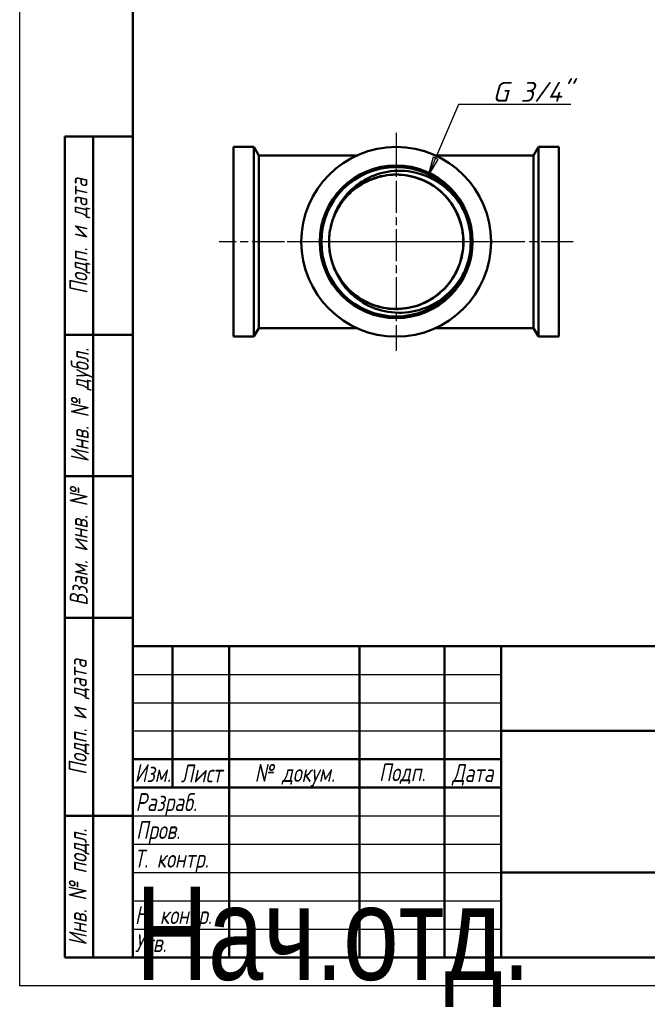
# Model space of a CAD drawing. Header units: millimetres. Extents: x -72 to 688, y -69 to 356.
# Tile 1 of 6: x 0 to 111, y -3 to 171. Entities that reach past the tile are written whole.
import ezdxf
from ezdxf.enums import TextEntityAlignment as Align

# ---------------------------------------------------------------- set-up
doc = ezdxf.new("R2018")
doc.units = ezdxf.units.MM
doc.linetypes.add('CHAIN', pattern=[0.7087, 0.4724, -0.0591, 0.1181, -0.0591])
for name, color, linetype, lineweight in [('Видимые тонкие (ГОСТ)', 7, 'Continuous', 35), ('Видимый контур (ГОСТ)', 7, 'Continuous', 50), ('Заголовок (ГОСТ)', 7, 'Continuous', 50), ('Кромка (ГОСТ)', 7, 'Continuous', 50), ('Маркер центра (ГОСТ)', 7, 'Continuous', 25), ('Обозначение (ГОСТ)', 7, 'Continuous', 25), ('Осевая линия (ГОСТ)', 7, 'Continuous', 25), ('Размер (ГОСТ)', 7, 'Continuous', 25), ('Эскизная геометрия (ГОСТ)', 7, 'Continuous', 50)]:
    doc.layers.add(name, color=color, linetype=linetype, lineweight=lineweight)
doc.styles.get("Standard").update_dxf_attribs({"font": 'GOST Common Italic.ttf'})
doc.styles.add('Альтернативный текст (ГОСТ)', font='txt', dxfattribs={"width": 0.8})
doc.styles.add('Обычный текст (ГОСТ)', font='GOST Common Italic.ttf')
doc.dimstyles.new('Обычный (ГОСТ)', dxfattribs={"dimtxt": 3.5, "dimasz": 3.5, "dimexe": 1, "dimexo": 0, "dimgap": 0.5, "dimtad": 1, "dimrnd": 1e-08, "dimtxsty": 'Обычный текст (ГОСТ)', "dimblk": 'Filled-1', "dimcen": 0.09, "dimdle": 15, "dimclrd": 256, "dimclre": 256, "dimclrt": 256, "dimazin": 2, "dimtfac": 0.714286, "dimtdec": 3, "dimtmove": 0, "dimatfit": 3, "dimfxl": 1, "dimtolj": 1, "dimlwd": 25, "dimlwe": 25, "dimarcsym": 0})

# ---------------------------------------------------------------- blocks, each defined once
blk = doc.blocks.new('ГОСТ - Доп. графы 1')
at = {"layer": 'Эскизная геометрия (ГОСТ)'}
for p, q in [((-12, 0), (-12, 145)), ((-12, 145), (0, 145)), ((-7, 145), (-7, 0)), ((-12, 110), (-7, 110)), ((-7, 110), (0, 110)), ((-12, 85), (-7, 85)), ((-7, 85), (0, 85)), ((-12, 60), (-7, 60)), ((-7, 60), (0, 60)), ((-12, 25), (-7, 25)), ((-7, 25), (0, 25)), ((0, 0), (-12, 0))]:
    blk.add_line(p, q, dxfattribs=at)
at = {"layer": 'Обозначение (ГОСТ)', "char_height": 3.17, "attachment_point": 5, "rotation": 90, "style": 'Альтернативный текст (ГОСТ)'}
for s, insert, width in [('\\fGOST Common|b0|i1;\\H3.1700;Подп. и дата', (-9.37, 127.41), 34.7679), ('\\fGOST Common|b0|i1;\\H3.1700;Инв. № дубл.', (-8.95, 97.55), 24.8438), ('\\fGOST Common|b0|i1;\\H3.1700;Взам. инв. №', (-9.58, 72.53), 24.8669), ('\\fGOST Common|b0|i1;\\H3.1700;Подп. и дата', (-9.5, 42.47), 35.1486), ('\\fGOST Common|b0|i1;\\H3.1700;Инв. № подл.', (-9.5, 12.41), 24.9618)]:
    blk.add_mtext(s, dxfattribs=dict(at, insert=insert, width=width))
at = {"layer": 'Обозначение (ГОСТ)', "lineweight": 30, "width": 0.8, "flags": 17}
for tag, p in [('Подп._и_дата_2', (-3.53, 127.51)), ('Инв._номер_дубликата', (-3.41, 97.47)), ('Взамен_инв._номера', (-3.46, 72.53)), ('Подп._и_дата_1', (-3.42, 42.35)), ('ИНВЕНТАРНЫЙ_НОМЕР', (-3.33, 12.68))]:
    blk.add_attdef(tag, text='', height=3.17, rotation=90, dxfattribs=at).set_placement(p, align=Align.MIDDLE_CENTER)
blk = doc.blocks.new('Основные надписи ГОСТ - Форма 1')
at = {"layer": 'Заголовок (ГОСТ)'}
for p, q in [((0, 55), (185, 55)), ((0, 0), (0, 55)), ((0, 0), (0, 55)), ((7, 55), (7, 30)), ((17, 55), (17, 0)), ((40, 55), (40, 0)), ((55, 55), (55, 0)), ((65, 55), (65, 0)), ((65, 40), (185, 40)), ((0, 35), (65, 35)), ((0, 30), (65, 30)), ((65, 15), (185, 15)), ((185, 0), (0, 0))]:
    blk.add_line(p, q, dxfattribs=at)
at = {"layer": 'Заголовок (ГОСТ)', "linetype": 'Continuous', "lineweight": 25}
for p, q in [((0, 50), (65, 50)), ((0, 45), (65, 45)), ((0, 40), (65, 40)), ((0, 25), (65, 25)), ((0, 20), (65, 20)), ((0, 15), (65, 15)), ((0, 10), (65, 10)), ((0, 5), (65, 5))]:
    blk.add_line(p, q, dxfattribs=at)
at = {"layer": 'Заголовок (ГОСТ)', "char_height": 3.17, "style": 'Альтернативный текст (ГОСТ)'}
for s, insert, width, attachment_point in [('\\fGOST Common|b0|i1;\\H3.1700;Изм.', (3.5, 32.56), 6.9635, 5), ('\\fGOST Common|b0|i1;\\H3.1700;Лист', (12.1, 32.5), 10.0029, 5), ('\\A0;\\fGOST Common|b0|i1;\\H3.1700;№ докум.', (28.58, 32.16), 22.9069, 5), ('\\fGOST Common|b0|i1;\\H3.1700;Подп.', (47.56, 32.45), 14.879, 5), ('\\fGOST Common|b0|i1;\\H3.1700;Дата', (60.02, 32.24), 9.9614, 5), ('\\fGOST Common|b0|i1;\\H3.1700;Разраб.', (0.47, 27), 16.9971, 4), ('\\fGOST Common|b0|i1;\\H3.1700;Пров.', (0.56, 22.08), 17.0192, 4), ('\\A0;\\fGOST Common|b0|i1;\\H3.1700;Т. контр.', (0.23, 17.01), 16.9554, 4), ('\\fGOST Common|b0|i1;\\H3.1700;Н. контр.', (0.36, 7.05), 16.9999, 4), ('\\fGOST Common|b0|i1;\\H3.1700;Утв.', (0.34, 2.52), 17.0083, 4)]:
    blk.add_mtext(s, dxfattribs=dict(at, insert=insert, width=width, attachment_point=attachment_point))
at = {"layer": 'Заголовок (ГОСТ)', "lineweight": 30, "flags": 104}
for tag, height, width, p in [('Изм1', 2.89, 0.7, (3.51, 52.52)), ('Лист1', 2.89, 0.7, (12.03, 52.52)), ('Докум1', 2.89, 0.7, (28.54, 52.48)), ('Изм2', 2.89, 0.7, (3.5, 47.52)), ('Лист2', 2.89, 0.7, (12.01, 47.5)), ('Докум2', 2.89, 0.7, (28.53, 47.5)), ('Изм3', 2.89, 0.7, (3.5, 42.5)), ('Лист3', 2.89, 0.7, (12.01, 42.51)), ('Докум3', 2.89, 0.7, (28.51, 42.48)), ('Изм4', 2.89, 0.7, (3.51, 37.5)), ('Лист4', 2.89, 0.7, (12, 37.53)), ('Докум4', 2.89, 0.7, (28.51, 37.52)), ('НАИМЕНОВАНИЕ', 5, 0.8, (100.03, 29.98)), ('Литера', 3.5, 0.8, (137.52, 27.25)), ('Литера2', 3.5, 0.8, (142.51, 27.22)), ('Литера3', 3.5, 0.8, (147.52, 27.21)), ('Масса', 3.5, 0.8, (158.47, 27.53)), ('Масштаб', 3.5, 0.8, (176, 27.6)), ('Тип_документа', 3.17, 0.8, (100.08, 17.56)), ('Листов', 3.17, 0.8, (177.46, 17.58)), ('Материал_Класс', 3.5, 0.9, (100, 7.5))]:
    blk.add_attdef(tag, text='', height=height, dxfattribs=dict(at, width=width)).set_placement(p, align=Align.MIDDLE_CENTER)
for tag, height, width, p in [('Подп1', 2.89, 0.7, (40.01, 52.51)), ('Дата1', 2, 0.7, (55.01, 52.51)), ('Подп2', 2.89, 0.7, (40.01, 47.5)), ('Дата2', 2, 0.7, (55.01, 47.49)), ('Подп3', 2.89, 0.7, (40.01, 42.51)), ('Дата3', 2, 0.7, (55.02, 42.52)), ('Подп4', 2.89, 0.7, (40.01, 37.51)), ('Дата4', 2, 0.7, (55.02, 37.51)), ('АВТОР', 3.17, 0.8, (17.41, 27.49)), ('Разработал_Подп.', 2.89, 0.7, (40.05, 27.51)), ('ДАТА_СОЗДАНИЯ', 2, 0.7, (55.01, 27.51)), ('ПРОВЕРИЛ', 3.17, 0.8, (17.41, 22.53)), ('Проверил_Подп.', 2.89, 0.7, (40.05, 22.52)), ('ДАТА_ПРОВЕРКИ', 2, 0.7, (55.02, 22.51)), ('ТЕХНОЛОГ', 3.17, 0.8, (17.33, 17.54)), ('Технолог_Подп.', 2.89, 0.7, (40.05, 17.51)), ('Технолог_Дата', 2, 0.7, (55.01, 17.5)), ('НАЧ._ОТДЕЛА', 3.17, 0.8, (17.46, 12.45)), ('Руководитель_Подп.', 2.89, 0.7, (40.01, 12.5)), ('Должность_руководителя', 3.17, 0.8, (0.52, 12.51)), ('Руководитель_Дата', 2, 0.7, (55.01, 12.51)), ('НОРМОКОНТРОЛЬ', 3.17, 0.8, (17.37, 7.48)), ('Нормоконтроль_Подп.', 2.89, 0.7, (40.05, 7.52)), ('ДАТА_НОРМОКОНТРОЛЯ', 2, 0.7, (55.02, 7.51)), ('УТВЕРДИЛ', 3.17, 0.8, (17.4, 2.51)), ('Утвердил_Подп.', 2.89, 0.7, (40.05, 2.51)), ('ДАТА_УТВЕРЖДЕНИЯ', 2, 0.7, (55.01, 2.5))]:
    blk.add_attdef(tag, text='', height=height, dxfattribs=dict(at, width=width)).set_placement(p, align=Align.MIDDLE_LEFT)
for tag, height, p in [('ОБОЗНАЧЕНИЕ', 5, (125.33, 47.56)), ('ОРГАНИЗАЦИЯ', 3.5, (160.02, 7.6))]:
    blk.add_attdef(tag, text='', height=height, dxfattribs=at).set_placement(p, align=Align.MIDDLE_CENTER)
at = {"layer": 'Заголовок (ГОСТ)', "lineweight": 30, "width": 0.9, "flags": 104}
for tag, p in [('Материал_Наим.', (133.71, 9.75)), ('Материал_ГОСТ', (134.04, 4.06))]:
    blk.add_attdef(tag, text='', height=3.5, dxfattribs=at).set_placement(p, align=Align.MIDDLE_RIGHT)
blk = doc.blocks.new('Рамки ГОСТ_ граница 297x210')
at = {"layer": 'Кромка (ГОСТ)', "lineweight": 25}
for p, q in [((0, 0), (0, 297)), ((210, 0), (0, 0))]:
    blk.add_line(p, q, dxfattribs=at)
at = {"layer": 'Кромка (ГОСТ)'}
for p, q in [((20, 292), (20, 5)), ((20, 5), (205, 5))]:
    blk.add_line(p, q, dxfattribs=at)
blk = doc.blocks.new('Filled-1')
at = {"color": 0}
for p, q in [((0, 0), (-1, 0.143)), ((-1, 0.143), (-1, -0.143)), ((-1, 0), (0, 0)), ((-1, -0.143), (0, 0))]:
    blk.add_line(p, q, dxfattribs=at)
at = {"color": 0, "flags": 128}
blk.add_lwpolyline([(-1, -0.143), (0, 0), (-1, 0.143), (-1, -0.143)], dxfattribs=at)
at = {"color": 0}
blk.add_solid([(-1, -0.143), (0, 0), (-1, 0.143), (-1, -0.143)], dxfattribs=at)
blk = doc.blocks.new('*D11')
at = {"layer": 'Defpoints', "color": 0, "linetype": 'Continuous', "transparency": 16777216}
for p in [(72.08, 142.94), (67.16, 131.44)]:
    blk.add_point(p, dxfattribs=at)
at = {"layer": 'Размер (ГОСТ)', "linetype": 'Continuous', "lineweight": 25, "transparency": 16777216}
for p, q in [((77.52, 155.64), (73.46, 146.16)), ((97.33, 155.64), (77.52, 155.64))]:
    blk.add_line(p, q, dxfattribs=at)
at = {"layer": 'Размер (ГОСТ)', "linetype": 'Continuous', "lineweight": 25, "transparency": 16777216, "xscale": 3.5, "yscale": 3.5, "zscale": 3.5, "rotation": 246.8168819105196}
blk.add_blockref('Filled-1', (72.08, 142.94), dxfattribs=at)
at = {"layer": 'Размер (ГОСТ)', "linetype": 'Continuous', "lineweight": 25, "transparency": 16777216, "insert": (81.36, 159.64), "char_height": 3.5, "attachment_point": 1, "style": 'Обычный текст (ГОСТ)'}
blk.add_mtext('\\A1; \\fGOST Common|b0|i1;\\H3.5000;G 3/4"', dxfattribs=at)

msp = doc.modelspace()

# ---------------------------------------------------------------- linework, layer by layer
at = {"layer": 'Видимые тонкие (ГОСТ)'}
for points, knots in [([(56.1388, 137.3779), (57.5804, 139.8759), (59.9577, 141.819), (62.6926, 142.7347), (65.4264, 143.65), (68.493, 143.5307), (71.1474, 142.4057), (73.8007, 141.2811), (76.0185, 139.1617), (77.2622, 136.5621), (78.5054, 133.9635), (78.7643, 130.9081), (77.976, 128.1374), (77.188, 125.3677), (75.3606, 122.907), (72.937, 121.3519), (70.5143, 119.7974), (67.5173, 119.1616), (64.6721, 119.5986), (61.8279, 120.0354), (59.1607, 121.5403), (57.3163, 123.7489), (56.8905, 124.2587), (56.5095, 124.8049), (56.1761, 125.379)], [0.52343247, 0.52343247, 0.52343247, 0.52343247, 1.24769834, 1.24769834, 1.24769834, 1.97167454, 1.97167454, 1.97167454, 2.69536612, 2.69536612, 2.69536612, 3.41877813, 3.41877813, 3.41877813, 4.14191557, 4.14191557, 4.14191557, 4.86478346, 4.86478346, 4.86478346, 5.58738678, 5.58738678, 5.58738678, 5.75418181, 5.75418181, 5.75418181, 5.75418181]), ([(77.8227, 137.9862), (79.3747, 135.312), (79.9367, 132.0777), (79.3777, 129.0367), (79.1103, 127.582), (78.5875, 126.1772), (77.8519, 124.8943)], [2.61572767, 2.61572767, 2.61572767, 2.61572767, 3.32338342, 3.32338342, 3.32338342, 3.66188661, 3.66188661, 3.66188661, 3.66188661])]:
    msp.add_open_spline(points, degree=3, knots=knots, dxfattribs=at)
at = {"layer": 'Видимый контур (ГОСТ)'}
for p, q in [((37.7356, 148.1565), (37.7356, 114.6565)), ((41.3696, 148.1565), (37.7356, 148.1565)), ((41.3696, 148.1565), (41.3696, 114.6565)), ((42.2356, 146.6565), (41.3696, 148.1565)), ((90.7356, 146.6565), (91.6016, 148.1565)), ((91.6016, 148.1565), (91.6016, 114.6565)), ((95.2356, 148.1565), (91.6016, 148.1565)), ((95.2356, 148.1565), (95.2356, 114.6565)), ((42.2356, 146.6565), (42.2356, 116.1565)), ((59.5574, 146.6565), (42.2356, 146.6565)), ((90.7356, 146.6565), (73.4138, 146.6565)), ((90.7356, 146.6565), (90.7356, 116.1565)), ((42.2356, 116.1565), (41.3696, 114.6565)), ((59.5574, 116.1565), (42.2356, 116.1565)), ((90.7356, 116.1565), (73.4138, 116.1565)), ((90.7356, 116.1565), (91.6016, 114.6565)), ((41.3696, 114.6565), (37.7356, 114.6565)), ((95.2356, 114.6565), (91.6016, 114.6565))]:
    msp.add_line(p, q, dxfattribs=at)
for radius in [16.75, 13.5, 13.2, 13.2]:
    msp.add_circle((66.4856, 131.4065), radius, dxfattribs=at)
msp.add_arc((66.4856, 131.4065), 11.8548, 178.476614, 181.842582, dxfattribs=at)
for points, knots in [([(54.6446, 131.0251), (54.6804, 129.8652), (54.8832, 128.7107), (55.2548, 127.611), (56.1928, 124.8357), (58.1993, 122.4368), (60.7652, 121.0232), (63.2721, 119.6421), (66.2887, 119.2127), (69.0815, 119.8394), (71.8665, 120.4644), (74.4042, 122.134), (76.0805, 124.4442), (77.753, 126.749), (78.5535, 129.6711), (78.2892, 132.5065), (78.0122, 135.4791), (76.5633, 138.3267), (74.3234, 140.3006), (72.1814, 142.1882), (69.3389, 143.2617), (66.4839, 143.2613), (63.6412, 143.2608), (60.8111, 142.1961), (58.6731, 140.3227), (56.5339, 138.4484), (55.1062, 135.7808), (54.7332, 132.9612), (54.6788, 132.5501), (54.646, 132.1362), (54.635, 131.7216)], [-6.25102619, -6.25102619, -6.25102619, -6.25102619, -5.95728171, -5.95728171, -5.95728171, -5.21594501, -5.21594501, -5.21594501, -4.49162689, -4.49162689, -4.49162689, -3.76930559, -3.76930559, -3.76930559, -3.04866795, -3.04866795, -3.04866795, -2.29314799, -2.29314799, -2.29314799, -1.57065223, -1.57065223, -1.57065223, -0.85127885, -0.85127885, -0.85127885, -0.1315256, -0.1315256, -0.1315256, -0.02658809, -0.02658809, -0.02658809, -0.02658809]), ([(56.1388, 137.3779), (56.8585, 138.7706), (57.8455, 140.0079), (60.2565, 142.0569), (61.6641, 142.8408), (64.726, 143.8385), (66.354, 144.0326), (69.6215, 143.7891), (71.2287, 143.3431), (73.7421, 142.0859), (74.7024, 141.43), (76.4327, 139.8715), (77.1925, 138.9734), (77.8227, 137.9862)], [0, 0, 0, 0, 0.47030769, 0.47030769, 0.94887056, 0.94887056, 1.43568577, 1.43568577, 1.93075055, 1.93075055, 2.27751745, 2.27751745, 2.62825354, 2.62825354, 2.62825354, 2.62825354]), ([(77.8227, 137.9862), (78.1616, 137.4553), (78.6462, 136.5835), (79.4637, 134.1331), (79.6816, 132.7912), (79.6854, 131.4432)], [0, 0, 0, 0, 0.188954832, 0.188954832, 0.39443489, 0.39443489, 0.39443489, 0.39443489]), ([(54.635, 131.7216), (54.6633, 132.8285), (54.8397, 133.9235), (55.468, 136.0179), (55.8519, 136.8229), (56.1388, 137.3779)], [0.031125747, 0.031125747, 0.031125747, 0.031125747, 0.363821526, 0.363821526, 0.685775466, 0.685775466, 0.685775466, 0.685775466]), ([(56.1722, 125.3775), (55.8823, 125.9308), (55.494, 126.7335), (54.8539, 128.8243), (54.6714, 129.9184), (54.637, 131.0253)], [0, 0, 0, 0, 0.187398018, 0.187398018, 0.381123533, 0.381123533, 0.381123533, 0.381123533]), ([(79.6854, 131.4432), (79.6891, 130.0955), (79.4788, 128.7526), (78.675, 126.2975), (78.1952, 125.4228), (77.8591, 124.89)], [0, 0, 0, 0, 0.404335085, 0.404335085, 0.776289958, 0.776289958, 0.776289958, 0.776289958]), ([(77.8591, 124.89), (76.9568, 123.4591), (75.7858, 122.2166), (73.053, 120.2709), (71.5239, 119.5778), (68.3118, 118.828), (66.6624, 118.7684), (63.4617, 119.2853), (61.9397, 119.8464), (59.6374, 121.2566), (58.7859, 121.95), (57.3017, 123.5371), (56.6732, 124.4211), (56.1722, 125.3775)], [0, 0, 0, 0, 0.50750976, 0.50750976, 1.00675794, 1.00675794, 1.49774183, 1.49774183, 1.98045869, 1.98045869, 2.30890122, 2.30890122, 2.63336612, 2.63336612, 2.63336612, 2.63336612])]:
    msp.add_open_spline(points, degree=3, knots=knots, dxfattribs=at)
at = {"layer": 'Маркер центра (ГОСТ)', "linetype": 'CHAIN', "ltscale": 11.993792}
for p, q in [((66.4856, 150.6565), (66.4856, 112.1565)), ((85.7356, 131.4065), (47.2356, 131.4065))]:
    msp.add_line(p, q, dxfattribs=at)
at = {"layer": 'Осевая линия (ГОСТ)', "linetype": 'CHAIN', "ltscale": 11.993792}
msp.add_line((97.7356, 131.4065), (35.2356, 131.4065), dxfattribs=at)

# ---------------------------------------------------------------- block references
for name, p in [('Рамки ГОСТ_ граница 297x210', (0, 0)), ('ГОСТ - Доп. графы 1', (20, 5))]:
    msp.add_blockref(name, p)
ref = msp.add_blockref('Основные надписи ГОСТ - Форма 1', (20, 5))
lines = msp.add_mtext('\\W0.8000;Нач.отд.', dxfattribs={"layer": 'Заголовок (ГОСТ)', "insert": (20.5216, 17.5142), "char_height": 16.475961, "attachment_point": 1})
ref.add_attrib('Должность_руководителя', '', (20.5216, 17.5142), dxfattribs={"flags": 104}).embed_mtext(lines)
lines = msp.add_mtext('\\W0.8000;', dxfattribs={"layer": 'Заголовок (ГОСТ)', "insert": (37.4114, 32.4883), "char_height": 22.59262, "attachment_point": 1})
ref.add_attrib('АВТОР', '', (37.4114, 32.4883), dxfattribs={"flags": 104}).embed_mtext(lines)
lines = msp.add_mtext('\\W0.8000;', dxfattribs={"layer": 'Заголовок (ГОСТ)', "insert": (37.4083, 27.5258), "char_height": 22.55166, "attachment_point": 1})
ref.add_attrib('ПРОВЕРИЛ', '', (37.4083, 27.5258), dxfattribs={"flags": 104}).embed_mtext(lines)
lines = msp.add_mtext('\\W0.8000;', dxfattribs={"layer": 'Заголовок (ГОСТ)', "insert": (37.3337, 22.5428), "char_height": 22.67099, "attachment_point": 1})
ref.add_attrib('ТЕХНОЛОГ', '', (37.3337, 22.5428), dxfattribs={"flags": 104}).embed_mtext(lines)
lines = msp.add_mtext('\\W0.8000;', dxfattribs={"layer": 'Заголовок (ГОСТ)', "insert": (37.4616, 17.4456), "char_height": 22.55501, "attachment_point": 1})
ref.add_attrib('НАЧ._ОТДЕЛА', '', (37.4616, 17.4456), dxfattribs={"flags": 104}).embed_mtext(lines)
lines = msp.add_mtext('\\W0.8000;', dxfattribs={"layer": 'Заголовок (ГОСТ)', "insert": (37.3745, 12.4807), "char_height": 22.66902, "attachment_point": 1})
ref.add_attrib('НОРМОКОНТРОЛЬ', '', (37.3745, 12.4807), dxfattribs={"flags": 104}).embed_mtext(lines)
lines = msp.add_mtext('\\W0.8000;', dxfattribs={"layer": 'Заголовок (ГОСТ)', "insert": (37.4006, 7.5066), "char_height": 22.61295, "attachment_point": 1})
ref.add_attrib('УТВЕРДИЛ', '', (37.4006, 7.5066), dxfattribs={"flags": 104}).embed_mtext(lines)
lines = msp.add_mtext('\\W0.7000;', dxfattribs={"layer": 'Заголовок (ГОСТ)', "insert": (75.0121, 57.5134), "char_height": 9.98446, "attachment_point": 1})
ref.add_attrib('Дата1', '', (75.0121, 57.5134), dxfattribs={"flags": 104}).embed_mtext(lines)
lines = msp.add_mtext('\\W0.7000;', dxfattribs={"layer": 'Заголовок (ГОСТ)', "insert": (75.0121, 52.4908), "char_height": 9.98446, "attachment_point": 1})
ref.add_attrib('Дата2', '', (75.0121, 52.4908), dxfattribs={"flags": 104}).embed_mtext(lines)
lines = msp.add_mtext('\\W0.7000;', dxfattribs={"layer": 'Заголовок (ГОСТ)', "insert": (75.0232, 47.521), "char_height": 9.97116, "attachment_point": 1})
ref.add_attrib('Дата3', '', (75.0232, 47.521), dxfattribs={"flags": 104}).embed_mtext(lines)
lines = msp.add_mtext('\\W0.7000;', dxfattribs={"layer": 'Заголовок (ГОСТ)', "insert": (75.0232, 42.5092), "char_height": 9.98863, "attachment_point": 1})
ref.add_attrib('Дата4', '', (75.0232, 42.5092), dxfattribs={"flags": 104}).embed_mtext(lines)
lines = msp.add_mtext('\\W0.7000;', dxfattribs={"layer": 'Заголовок (ГОСТ)', "insert": (75.0086, 32.5112), "char_height": 9.98041, "attachment_point": 1})
ref.add_attrib('ДАТА_СОЗДАНИЯ', '', (75.0086, 32.5112), dxfattribs={"flags": 104}).embed_mtext(lines)
lines = msp.add_mtext('\\W0.7000;', dxfattribs={"layer": 'Заголовок (ГОСТ)', "insert": (75.022, 27.5095), "char_height": 9.95769, "attachment_point": 1})
ref.add_attrib('ДАТА_ПРОВЕРКИ', '', (75.022, 27.5095), dxfattribs={"flags": 104}).embed_mtext(lines)
lines = msp.add_mtext('\\W0.7000;', dxfattribs={"layer": 'Заголовок (ГОСТ)', "insert": (75.0148, 22.5028), "char_height": 9.98633, "attachment_point": 1})
ref.add_attrib('Технолог_Дата', '', (75.0148, 22.5028), dxfattribs={"flags": 104}).embed_mtext(lines)
lines = msp.add_mtext('\\W0.7000;', dxfattribs={"layer": 'Заголовок (ГОСТ)', "insert": (75.0101, 17.5095), "char_height": 9.99024, "attachment_point": 1})
ref.add_attrib('Руководитель_Дата', '', (75.0101, 17.5095), dxfattribs={"flags": 104}).embed_mtext(lines)
lines = msp.add_mtext('\\W0.7000;', dxfattribs={"layer": 'Заголовок (ГОСТ)', "insert": (75.0237, 12.5112), "char_height": 9.98246, "attachment_point": 1})
ref.add_attrib('ДАТА_НОРМОКОНТРОЛЯ', '', (75.0237, 12.5112), dxfattribs={"flags": 104}).embed_mtext(lines)
lines = msp.add_mtext('\\W0.7000;', dxfattribs={"layer": 'Заголовок (ГОСТ)', "insert": (75.0093, 7.4985), "char_height": 9.9968, "attachment_point": 1})
ref.add_attrib('ДАТА_УТВЕРЖДЕНИЯ', '', (75.0093, 7.4985), dxfattribs={"flags": 104}).embed_mtext(lines)
lines = msp.add_mtext('\\W0.7000;', dxfattribs={"layer": 'Заголовок (ГОСТ)', "insert": (60.0143, 57.5125), "char_height": 14.91999, "attachment_point": 1})
ref.add_attrib('Подп1', '', (60.0143, 57.5125), dxfattribs={"flags": 104}).embed_mtext(lines)
lines = msp.add_mtext('\\W0.7000;', dxfattribs={"layer": 'Заголовок (ГОСТ)', "insert": (60.0143, 52.5027), "char_height": 14.98562, "attachment_point": 1})
ref.add_attrib('Подп2', '', (60.0143, 52.5027), dxfattribs={"flags": 104}).embed_mtext(lines)
lines = msp.add_mtext('\\W0.7000;', dxfattribs={"layer": 'Заголовок (ГОСТ)', "insert": (60.0143, 47.5148), "char_height": 14.98562, "attachment_point": 1})
ref.add_attrib('Подп3', '', (60.0143, 47.5148), dxfattribs={"flags": 104}).embed_mtext(lines)
lines = msp.add_mtext('\\W0.7000;', dxfattribs={"layer": 'Заголовок (ГОСТ)', "insert": (60.0144, 42.5058), "char_height": 14.96586, "attachment_point": 1})
ref.add_attrib('Подп4', '', (60.0144, 42.5058), dxfattribs={"flags": 104}).embed_mtext(lines)
lines = msp.add_mtext('\\W0.7000;', dxfattribs={"layer": 'Заголовок (ГОСТ)', "insert": (60.045, 32.5144), "char_height": 14.95963, "attachment_point": 1})
ref.add_attrib('Разработал_Подп.', '', (60.045, 32.5144), dxfattribs={"flags": 104}).embed_mtext(lines)
lines = msp.add_mtext('\\W0.7000;', dxfattribs={"layer": 'Заголовок (ГОСТ)', "insert": (60.045, 27.5245), "char_height": 14.93971, "attachment_point": 1})
ref.add_attrib('Проверил_Подп.', '', (60.045, 27.5245), dxfattribs={"flags": 104}).embed_mtext(lines)
lines = msp.add_mtext('\\W0.7000;', dxfattribs={"layer": 'Заголовок (ГОСТ)', "insert": (60.045, 22.5148), "char_height": 14.93971, "attachment_point": 1})
ref.add_attrib('Технолог_Подп.', '', (60.045, 22.5148), dxfattribs={"flags": 104}).embed_mtext(lines)
lines = msp.add_mtext('\\W0.7000;', dxfattribs={"layer": 'Заголовок (ГОСТ)', "insert": (60.0052, 17.505), "char_height": 14.97955, "attachment_point": 1})
ref.add_attrib('Руководитель_Подп.', '', (60.0052, 17.505), dxfattribs={"flags": 104}).embed_mtext(lines)
lines = msp.add_mtext('\\W0.7000;', dxfattribs={"layer": 'Заголовок (ГОСТ)', "insert": (60.045, 12.5151), "char_height": 14.93971, "attachment_point": 1})
ref.add_attrib('Нормоконтроль_Подп.', '', (60.045, 12.5151), dxfattribs={"flags": 104}).embed_mtext(lines)
lines = msp.add_mtext('\\W0.7000;', dxfattribs={"layer": 'Заголовок (ГОСТ)', "insert": (60.045, 7.5053), "char_height": 14.95963, "attachment_point": 1})
ref.add_attrib('Утвердил_Подп.', '', (60.045, 7.5053), dxfattribs={"flags": 104}).embed_mtext(lines)
lines = msp.add_mtext('\\W0.7000;', dxfattribs={"layer": 'Заголовок (ГОСТ)', "insert": (48.5417, 57.4833), "char_height": 22.94698, "attachment_point": 1})
ref.add_attrib('Докум1', '', (48.5417, 57.4833), dxfattribs={"flags": 104}).embed_mtext(lines)
lines = msp.add_mtext('\\W0.7000;', dxfattribs={"layer": 'Заголовок (ГОСТ)', "insert": (48.526, 52.4968), "char_height": 22.97824, "attachment_point": 1})
ref.add_attrib('Докум2', '', (48.526, 52.4968), dxfattribs={"flags": 104}).embed_mtext(lines)
lines = msp.add_mtext('\\W0.7000;', dxfattribs={"layer": 'Заголовок (ГОСТ)', "insert": (48.5104, 47.4791), "char_height": 22.94698, "attachment_point": 1})
ref.add_attrib('Докум3', '', (48.5104, 47.4791), dxfattribs={"flags": 104}).embed_mtext(lines)
lines = msp.add_mtext('\\W0.7000;', dxfattribs={"layer": 'Заголовок (ГОСТ)', "insert": (48.5148, 42.5199), "char_height": 22.97406, "attachment_point": 1})
ref.add_attrib('Докум4', '', (48.5148, 42.5199), dxfattribs={"flags": 104}).embed_mtext(lines)
lines = msp.add_mtext('\\W0.7000;', dxfattribs={"layer": 'Заголовок (ГОСТ)', "insert": (32.0309, 57.5161), "char_height": 9.99314, "attachment_point": 1})
ref.add_attrib('Лист1', '', (32.0309, 57.5161), dxfattribs={"flags": 104}).embed_mtext(lines)
lines = msp.add_mtext('\\W0.7000;', dxfattribs={"layer": 'Заголовок (ГОСТ)', "insert": (32.012, 52.5044), "char_height": 9.97806, "attachment_point": 1})
ref.add_attrib('Лист2', '', (32.012, 52.5044), dxfattribs={"flags": 104}).embed_mtext(lines)
lines = msp.add_mtext('\\W0.7000;', dxfattribs={"layer": 'Заголовок (ГОСТ)', "insert": (32.012, 47.5076), "char_height": 9.97806, "attachment_point": 1})
ref.add_attrib('Лист3', '', (32.012, 47.5076), dxfattribs={"flags": 104}).embed_mtext(lines)
lines = msp.add_mtext('\\W0.7000;', dxfattribs={"layer": 'Заголовок (ГОСТ)', "insert": (32.0042, 42.5264), "char_height": 9.99358, "attachment_point": 1})
ref.add_attrib('Лист4', '', (32.0042, 42.5264), dxfattribs={"flags": 104}).embed_mtext(lines)
lines = msp.add_mtext('\\W0.7000;', dxfattribs={"layer": 'Заголовок (ГОСТ)', "insert": (23.5126, 57.5165), "char_height": 7.004, "attachment_point": 1})
ref.add_attrib('Изм1', '', (23.5126, 57.5165), dxfattribs={"flags": 104}).embed_mtext(lines)
lines = msp.add_mtext('\\W0.7000;', dxfattribs={"layer": 'Заголовок (ГОСТ)', "insert": (23.5044, 52.5206), "char_height": 6.98767, "attachment_point": 1})
ref.add_attrib('Изм2', '', (23.5044, 52.5206), dxfattribs={"flags": 104}).embed_mtext(lines)
lines = msp.add_mtext('\\W0.7000;', dxfattribs={"layer": 'Заголовок (ГОСТ)', "insert": (23.5044, 47.5003), "char_height": 7.02032, "attachment_point": 1})
ref.add_attrib('Изм3', '', (23.5044, 47.5003), dxfattribs={"flags": 104}).embed_mtext(lines)
lines = msp.add_mtext('\\W0.7000;', dxfattribs={"layer": 'Заголовок (ГОСТ)', "insert": (23.5126, 42.5044), "char_height": 7.004, "attachment_point": 1})
ref.add_attrib('Изм4', '', (23.5126, 42.5044), dxfattribs={"flags": 104}).embed_mtext(lines)

# ---------------------------------------------------------------- dimensions: what is measured, and where the dimension line sits
at = {"layer": 'Размер (ГОСТ)', "linetype": 'Continuous', "lineweight": 25}
dim = msp.add_radius_dim(center=(67.1558, 131.4394), mpoint=(72.0829, 142.9445), text=' \\fGOST Common|b0|i1;\\H3.5000;G 3/4"', dimstyle='Обычный (ГОСТ)', override={"dimgap": 0.5, "dimtih": 1, "dimtoh": 1, "dimdec": 2, "dimlfac": 1, "dimcen": 0, "dimtol": 0, "dimlim": 0, "dimtp": 0, "dimtm": 0, "dimtdec": 3, "dimtofl": 0}, dxfattribs=at)
dim.commit()
dim.dimension.update_dxf_attribs({"geometry": '*D11', "text_midpoint": (89.3444, 155.6383), "dimtype": 164})

doc.saveas('drawing.dxf')
